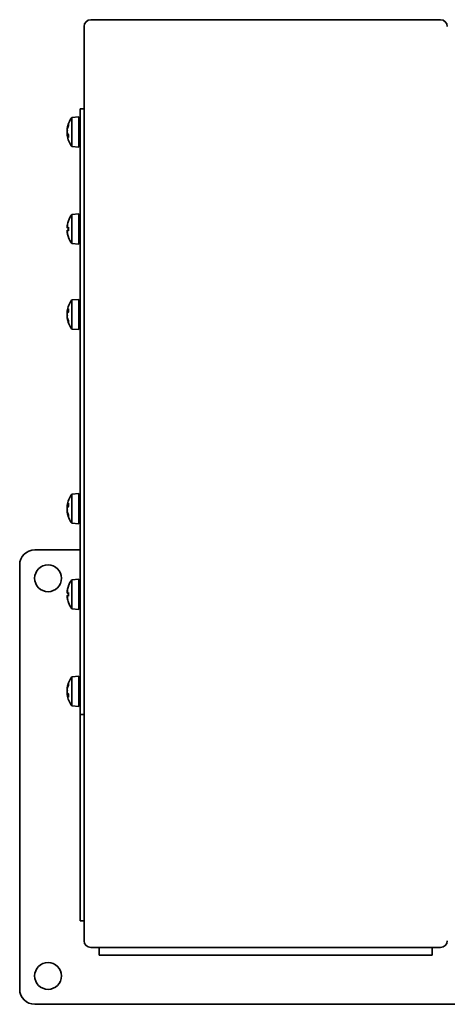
# Model space of a CAD drawing. Header units: millimetres. Extents: x 64 to 356, y 19 to 278.
# Tile 1 of 2: x 64 to 177, y 19 to 278. Entities that reach past the tile are written whole.
import ezdxf

# ---------------------------------------------------------------- set-up
doc = ezdxf.new("R2010")
doc.units = ezdxf.units.MM
doc.layers.add('Krawędzie widoczne(ISO)', color=7, linetype='Continuous', lineweight=35, true_color=0x262659)

msp = doc.modelspace()

# ---------------------------------------------------------------- linework, layer by layer
at = {"layer": 'Krawędzie widoczne(ISO)'}
for p, q in [((175.2, 278.5), (82.8, 278.5)), ((81, 165.5), (81, 276.7)), ((80, 95), (80, 255)), ((80, 255), (81, 255)), ((77.75, 252.7), (79.6, 252.86)), ((77.75, 245.02), (77.75, 252.7)), ((79.6, 244.86), (79.6, 252.86)), ((76.56, 249.74), (76.62, 249.73)), ((76.88, 250.9), (76.88, 250.46)), ((80, 251.86), (79.6, 251.86)), ((79.6, 251.82), (80, 251.82)), ((80, 251.46), (79.6, 251.46)), ((79.6, 250.79), (80, 250.79)), ((80, 249.89), (79.6, 249.89)), ((76.56, 247.99), (76.57, 247.99)), ((76.57, 249.59), (76.59, 249.58)), ((76.57, 248.13), (76.88, 248.16)), ((76.88, 248.21), (76.88, 247.41)), ((79.6, 248.86), (80, 248.86)), ((80, 247.83), (79.6, 247.83)), ((77.75, 245.02), (79.6, 244.86)), ((79.6, 246.93), (80, 246.93)), ((80, 246.26), (79.6, 246.26)), ((79.6, 245.91), (80, 245.91)), ((77.75, 227.05), (79.6, 227.21)), ((77.75, 219.37), (77.75, 227.05)), ((79.6, 219.21), (79.6, 227.21)), ((76.57, 223.92), (76.59, 223.92)), ((76.88, 225.35), (76.88, 225.33)), ((76.88, 223.68), (76.88, 222.74)), ((80, 226.16), (79.6, 226.16)), ((79.6, 225.81), (80, 225.81)), ((80, 225.14), (79.6, 225.14)), ((79.6, 224.24), (80, 224.24)), ((76.57, 222.5), (76.59, 222.5)), ((76.58, 223.51), (76.88, 223.49)), ((76.58, 222.91), (76.88, 222.93)), ((76.88, 221.09), (76.88, 221.07)), ((80, 223.21), (79.6, 223.21)), ((79.6, 222.18), (80, 222.18)), ((80, 221.28), (79.6, 221.28)), ((77.75, 219.37), (79.6, 219.21)), ((79.6, 220.61), (80, 220.61)), ((80, 220.25), (79.6, 220.25)), ((80, 220.21), (79.6, 220.21)), ((77.75, 204.49), (79.6, 204.65)), ((77.75, 196.81), (77.75, 204.49)), ((79.6, 196.65), (79.6, 204.65)), ((80, 203.61), (79.6, 203.61)), ((79.6, 203.25), (80, 203.25)), ((76.56, 201.53), (76.57, 201.53)), ((76.57, 201.38), (76.88, 201.35)), ((76.88, 202.1), (76.88, 201.3)), ((80, 202.58), (79.6, 202.58)), ((79.6, 201.68), (80, 201.68)), ((80, 200.65), (79.6, 200.65)), ((76.56, 199.78), (76.62, 199.78)), ((76.57, 199.93), (76.59, 199.93)), ((76.88, 199.05), (76.88, 198.61)), ((79.6, 199.63), (80, 199.63)), ((80, 198.72), (79.6, 198.72)), ((79.6, 198.05), (80, 198.05)), ((80, 197.7), (79.6, 197.7)), ((80, 197.65), (79.6, 197.65)), ((77.75, 196.81), (79.6, 196.65)), ((81, 35.3), (81, 165.5)), ((76.88, 150.8), (76.88, 150)), ((77.75, 153.19), (79.6, 153.35)), ((77.75, 145.51), (77.75, 153.19)), ((79.6, 145.35), (79.6, 153.35)), ((80, 152.35), (79.6, 152.35)), ((79.6, 152.3), (80, 152.3)), ((80, 151.95), (79.6, 151.95)), ((79.6, 151.28), (80, 151.28)), ((76.56, 150.22), (76.57, 150.22)), ((76.56, 148.47), (76.62, 148.48)), ((76.57, 150.07), (76.88, 150.05)), ((76.57, 148.62), (76.59, 148.62)), ((80, 150.37), (79.6, 150.37)), ((79.6, 149.35), (80, 149.35)), ((80, 148.32), (79.6, 148.32)), ((76.88, 147.75), (76.88, 147.3)), ((79.6, 147.42), (80, 147.42)), ((80, 146.75), (79.6, 146.75)), ((79.6, 146.39), (80, 146.39)), ((77.75, 145.51), (79.6, 145.35)), ((68, 138.5), (80, 138.5)), ((64, 22.5), (64, 134.5)), ((77.75, 130.63), (79.6, 130.79)), ((77.75, 122.95), (77.75, 130.63)), ((79.6, 122.79), (79.6, 130.79)), ((76.57, 127.5), (76.59, 127.5)), ((76.88, 128.93), (76.88, 128.91)), ((80, 129.79), (79.6, 129.79)), ((79.6, 129.75), (80, 129.75)), ((80, 129.39), (79.6, 129.39)), ((79.6, 128.72), (80, 128.72)), ((80, 127.82), (79.6, 127.82)), ((76.57, 126.08), (76.59, 126.08)), ((76.58, 127.09), (76.88, 127.07)), ((76.58, 126.49), (76.88, 126.51)), ((76.88, 127.26), (76.88, 126.32)), ((79.6, 126.79), (80, 126.79)), ((80, 125.76), (79.6, 125.76)), ((79.6, 124.86), (80, 124.86)), ((76.88, 124.67), (76.88, 124.65)), ((77.75, 122.95), (79.6, 122.79)), ((80, 124.19), (79.6, 124.19)), ((79.6, 123.84), (80, 123.84)), ((77.75, 104.98), (79.6, 105.14)), ((77.75, 97.3), (77.75, 104.98)), ((79.6, 97.14), (79.6, 105.14)), ((80, 104.09), (79.6, 104.09)), ((76.56, 102.01), (76.62, 102.01)), ((76.57, 101.87), (76.59, 101.86)), ((76.88, 103.18), (76.88, 102.74)), ((79.6, 103.74), (80, 103.74)), ((80, 103.07), (79.6, 103.07)), ((79.6, 102.17), (80, 102.17)), ((76.56, 100.26), (76.57, 100.27)), ((76.57, 100.41), (76.88, 100.44)), ((76.88, 100.49), (76.88, 99.69)), ((80, 101.14), (79.6, 101.14)), ((79.6, 100.11), (80, 100.11)), ((80, 99.21), (79.6, 99.21)), ((77.75, 97.3), (79.6, 97.14)), ((79.6, 98.54), (80, 98.54)), ((80, 98.18), (79.6, 98.18)), ((80, 98.14), (79.6, 98.14)), ((80, 46.33), (80, 95)), ((80, 95), (81, 95)), ((80, 44.91), (80, 46.33)), ((80, 41.09), (80, 44.91)), ((80, 40.5), (80, 41.09)), ((80, 40.5), (81, 40.5)), ((175.2, 33.5), (82.8, 33.5)), ((85, 33.5), (85, 31.5)), ((85.59, 31.5), (85, 31.5)), ((89.41, 31.5), (85.59, 31.5)), ((90.83, 31.5), (89.41, 31.5)), ((167.17, 31.5), (90.83, 31.5)), ((168.59, 31.5), (167.17, 31.5)), ((172.41, 31.5), (168.59, 31.5)), ((173, 31.5), (172.41, 31.5)), ((173, 31.5), (173, 33.5)), ((190, 18.5), (68, 18.5))]:
    msp.add_line(p, q, dxfattribs=at)
for centre in [(71.5, 131), (71.5, 26)]:
    msp.add_circle(centre, 3.55, dxfattribs=at)
for centre, radius, start, end in [((82.8, 276.7), 1.8, 90, 180), ((175.2, 276.7), 1.8, 0, 90), ((83, 248.86), 6.5, 143.8044, 172.2623), ((83, 248.86), 6.5, 187.7377, 216.1956), ((83, 223.21), 6.5, 143.8044, 160.1185), ((77.08, 225.35), 0.206, 160.1185, 180), ((77.08, 221.07), 0.206, 180, 199.8815), ((83, 223.21), 6.5, 199.8815, 216.1956), ((83, 200.65), 6.5, 143.8044, 172.2623), ((83, 200.65), 6.5, 187.7377, 216.1956), ((83, 149.35), 6.5, 143.8044, 172.2623), ((83, 149.35), 6.5, 187.7377, 216.1956), ((68, 134.5), 4, 90, 180), ((83, 126.79), 6.5, 143.8044, 160.1185), ((77.08, 128.93), 0.206, 160.1185, 180), ((77.08, 124.65), 0.206, 180, 199.8815), ((83, 126.79), 6.5, 199.8815, 216.1956), ((83, 101.14), 6.5, 143.8044, 172.2623), ((83, 101.14), 6.5, 187.7377, 216.1956), ((82.8, 35.3), 1.8, 180, 270), ((175.2, 35.3), 1.8, 270, 0), ((68, 22.5), 4, 180, 270)]:
    msp.add_arc(centre, radius, start, end, dxfattribs=at)
for centre, major_axis, ratio, start_param, end_param in [((82.96, 248.71), (-6.27, 1.64), 0.93862, 6.175965, 6.354112), ((82.96, 249.15), (-6.43, -0.87), 0.758355, 5.833638, 6.011785), ((77.08, 250.9), (0.202, -0.045), 0.937457, 3.001252, 3.348214), ((81.46, 251.36), (-4.88, -3), 0.298412, 5.869205, 5.940742), ((81.46, 246.23), (-4.94, 2.89), 0.148062, 6.137257, 6.208794), ((76.24, 249.39), (-0.456, 0.262), 0.073585, 2.405468, 2.566806), ((81.46, 246.36), (-4.88, 3), 0.298412, 0.342443, 0.349495), ((76.24, 248.81), (0.455, -0.254), 0.150946, 0.851262, 0.862377), ((76.24, 248.33), (-0.456, -0.262), 0.073585, 3.732183, 3.877718), ((81.46, 248.4), (1.63, -5.49), 0.853275, 4.539285, 4.610822), ((81.46, 249.78), (2.93, 4.92), 0.812989, 2.364986, 2.436523), ((76.24, 247.71), (0.453, 0.124), 0.508103, 0.621488, 0.640255), ((82.96, 249.28), (-6.46, -0.6), 0.33376, 6.068243, 6.082764), ((82.96, 248.44), (-6.46, 0.6), 0.33376, 0.200421, 0.378568), ((82.96, 249.2), (-6.44, -0.74), 0.645989, 0.095334, 0.273481), ((77.08, 247.42), (-0.206, -0.023), 0.644355, 6.21212, 6.559083), ((81.46, 224.92), (-4.25, -3.83), 0.664926, 5.510896, 5.582433), ((81.46, 221.16), (-4.58, 3.44), 0.554863, 0.162804, 0.234341), ((76.24, 224.18), (-0.452, 0.225), 0.299538, 2.511352, 2.574157), ((82.96, 223.29), (5.84, 2.82), 0.979749, 2.351624, 2.529771), ((82.96, 222.77), (-6.46, 0.57), 0.180266, 5.951633, 6.12978), ((77.08, 223.66), (0.206, -0.018), 0.179732, 2.810483, 3.157445), ((81.46, 221.5), (4.25, -3.83), 0.664926, 3.842345, 3.913882), ((81.46, 225.26), (-4.58, -3.44), 0.554863, 6.048844, 6.120382), ((76.24, 222.24), (0.452, 0.225), 0.299538, 0.567435, 0.630241), ((82.96, 223.65), (-6.46, -0.57), 0.180266, 0.153405, 0.331552), ((82.96, 223.13), (-5.84, 2.82), 0.979749, 0.611822, 0.789969), ((77.08, 222.75), (-0.206, -0.018), 0.179732, 6.267333, 6.614295), ((81.46, 201.11), (-1.63, -5.49), 0.853275, 4.813956, 4.885493), ((81.46, 199.73), (-2.93, 4.92), 0.812989, 0.70507, 0.776607), ((76.24, 201.8), (-0.453, 0.124), 0.508103, 2.501338, 2.520104), ((76.24, 201.18), (0.456, -0.262), 0.073585, 5.54706, 5.692595), ((81.46, 203.15), (-4.88, -3), 0.298412, 5.933691, 5.940742), ((76.24, 200.71), (-0.455, -0.254), 0.150946, 2.279216, 2.290331), ((81.46, 198.15), (-4.88, 3), 0.298412, 0.342443, 0.413981), ((76.24, 200.12), (0.456, 0.262), 0.073585, 0.574787, 0.736125), ((81.46, 203.28), (-4.94, -2.89), 0.148062, 0.074391, 0.145928), ((82.96, 200.31), (-6.44, 0.74), 0.645989, 6.009705, 6.187852), ((82.96, 201.07), (-6.46, -0.6), 0.33376, 5.904617, 6.082764), ((82.96, 200.23), (-6.46, 0.6), 0.33376, 0.200421, 0.214942), ((77.08, 202.09), (0.206, -0.023), 0.644355, 2.865695, 3.212658), ((82.96, 200.36), (-6.43, 0.87), 0.758355, 0.271401, 0.449548), ((82.96, 200.8), (-6.27, -1.64), 0.93862, 6.212259, 6.390406), ((77.08, 198.61), (-0.202, -0.045), 0.937457, 6.076564, 6.423526), ((82.96, 149.01), (-6.44, 0.74), 0.645989, 6.009705, 6.187852), ((77.08, 150.79), (0.206, -0.023), 0.644355, 2.865695, 3.212658), ((81.46, 149.8), (-1.63, -5.49), 0.853275, 4.813956, 4.885493), ((81.46, 148.43), (-2.93, 4.92), 0.812989, 0.70507, 0.776607), ((76.24, 150.5), (-0.453, 0.124), 0.508103, 2.501338, 2.520104), ((76.24, 149.88), (0.456, -0.262), 0.073585, 5.54706, 5.692595), ((81.46, 151.85), (-4.88, -3), 0.298412, 5.933691, 5.940742), ((76.24, 149.4), (-0.455, -0.254), 0.150946, 2.279216, 2.290331), ((81.46, 146.85), (-4.88, 3), 0.298412, 0.342443, 0.413981), ((76.24, 148.82), (0.456, 0.262), 0.073585, 0.574787, 0.736125), ((81.46, 151.98), (-4.94, -2.89), 0.148062, 0.074391, 0.145928), ((82.96, 149.77), (-6.46, -0.6), 0.33376, 5.904617, 6.082764), ((82.96, 148.93), (-6.46, 0.6), 0.33376, 0.200421, 0.214942), ((82.96, 149.06), (-6.43, 0.87), 0.758355, 0.271401, 0.449548), ((82.96, 149.5), (-6.27, -1.64), 0.93862, 6.212259, 6.390406), ((77.08, 147.31), (-0.202, -0.045), 0.937457, 6.076564, 6.423526), ((81.46, 128.5), (-4.25, -3.83), 0.664926, 5.510896, 5.582433), ((81.46, 124.74), (-4.58, 3.44), 0.554863, 0.162804, 0.234341), ((76.24, 127.76), (-0.452, 0.225), 0.299538, 2.511352, 2.574157), ((82.96, 126.87), (5.84, 2.82), 0.979749, 2.351624, 2.529771), ((81.46, 125.08), (4.25, -3.83), 0.664926, 3.842345, 3.913882), ((81.46, 128.84), (-4.58, -3.44), 0.554863, 6.048844, 6.120382), ((76.24, 125.82), (0.452, 0.225), 0.299538, 0.567435, 0.630241), ((82.96, 126.35), (-6.46, 0.57), 0.180266, 5.951633, 6.12978), ((82.96, 127.23), (-6.46, -0.57), 0.180266, 0.153405, 0.331552), ((82.96, 126.71), (-5.84, 2.82), 0.979749, 0.611822, 0.789969), ((77.08, 127.25), (0.206, -0.018), 0.179732, 2.810483, 3.157445), ((77.08, 126.34), (-0.206, -0.018), 0.179732, 6.267333, 6.614295), ((81.46, 103.64), (-4.88, -3), 0.298412, 5.869205, 5.940742), ((81.46, 98.51), (-4.94, 2.89), 0.148062, 6.137257, 6.208794), ((76.24, 101.67), (-0.456, 0.262), 0.073585, 2.405468, 2.566806), ((82.96, 100.99), (-6.27, 1.64), 0.93862, 6.175965, 6.354112), ((82.96, 101.43), (-6.43, -0.87), 0.758355, 5.833638, 6.011785), ((82.96, 101.56), (-6.46, -0.6), 0.33376, 6.068243, 6.082764), ((77.08, 103.18), (0.202, -0.045), 0.937457, 3.001252, 3.348214), ((81.46, 98.64), (-4.88, 3), 0.298412, 0.342443, 0.349495), ((76.24, 101.09), (0.455, -0.254), 0.150946, 0.851262, 0.862377), ((76.24, 100.61), (-0.456, -0.262), 0.073585, 3.732183, 3.877718), ((81.46, 100.68), (1.63, -5.49), 0.853275, 4.539285, 4.610822), ((81.46, 102.06), (2.93, 4.92), 0.812989, 2.364986, 2.436523), ((76.24, 99.99), (0.453, 0.124), 0.508103, 0.621488, 0.640255), ((82.96, 100.72), (-6.46, 0.6), 0.33376, 0.200421, 0.378568), ((82.96, 101.48), (-6.44, -0.74), 0.645989, 0.095334, 0.273481), ((77.08, 99.7), (-0.206, -0.023), 0.644355, 6.21212, 6.559083)]:
    msp.add_ellipse(centre, major_axis=major_axis, ratio=ratio, start_param=start_param, end_param=end_param, dxfattribs=at)
for points, knots in [([(76.59, 249.93), (76.59, 249.89), (76.58, 249.86), (76.57, 249.8), (76.57, 249.78), (76.56, 249.75), (76.56, 249.74), (76.56, 249.74), (76.56, 249.74), (76.56, 249.74)], [0, 0, 0, 0, 0.01116716, 0.01116716, 0.02233431, 0.02233431, 0.03329353, 0.03329353, 0.03466509, 0.03466509, 0.03466509, 0.03466509]), ([(76.57, 249.73), (76.57, 249.73), (76.57, 249.73), (76.56, 249.7), (76.56, 249.67), (76.56, 249.62), (76.56, 249.61), (76.56, 249.59), (76.56, 249.59), (76.57, 249.59)], [-0.15797902, -0.15797902, -0.15797902, -0.15797902, -0.15764996, -0.15764996, -0.14669212, -0.14669212, -0.13573428, -0.13573428, -0.12832655, -0.12832655, -0.12832655, -0.12832655]), ([(76.57, 249.17), (76.57, 249.18), (76.57, 249.18), (76.56, 249.2), (76.56, 249.22), (76.56, 249.28), (76.56, 249.32), (76.56, 249.39), (76.57, 249.43), (76.57, 249.51), (76.58, 249.54), (76.59, 249.59), (76.59, 249.61), (76.59, 249.62)], [-0.15827539, -0.15827539, -0.15827539, -0.15827539, -0.15764996, -0.15764996, -0.14669212, -0.14669212, -0.13573428, -0.13573428, -0.12469501, -0.12469501, -0.11365575, -0.11365575, -0.10828626, -0.10828626, -0.10828626, -0.10828626]), ([(76.59, 248.6), (76.59, 248.61), (76.58, 248.63), (76.57, 248.69), (76.57, 248.72), (76.56, 248.78), (76.56, 248.82), (76.56, 248.9), (76.56, 248.94), (76.56, 248.99), (76.56, 249.01), (76.57, 249.03)], [-0.1800581, -0.1800581, -0.1800581, -0.1800581, -0.16889095, -0.16889095, -0.15772379, -0.15772379, -0.14676457, -0.14676457, -0.13580535, -0.13580535, -0.13009158, -0.13009158, -0.13009158, -0.13009158]), ([(76.56, 248.86), (76.56, 248.86), (76.56, 248.86), (76.56, 248.82), (76.56, 248.78), (76.56, 248.73), (76.56, 248.71), (76.57, 248.69)], [-0.14690241, -0.14690241, -0.14690241, -0.14690241, -0.14676457, -0.14676457, -0.13580535, -0.13580535, -0.13009158, -0.13009158, -0.13009158, -0.13009158]), ([(76.57, 248.55), (76.57, 248.55), (76.57, 248.55), (76.56, 248.53), (76.56, 248.5), (76.56, 248.44), (76.56, 248.4), (76.56, 248.33), (76.57, 248.29), (76.57, 248.21), (76.58, 248.18), (76.59, 248.14), (76.59, 248.14), (76.59, 248.14)], [-0.15827539, -0.15827539, -0.15827539, -0.15827539, -0.15764996, -0.15764996, -0.14669212, -0.14669212, -0.13573428, -0.13573428, -0.12469501, -0.12469501, -0.11365575, -0.11365575, -0.11264531, -0.11264531, -0.11264531, -0.11264531]), ([(76.57, 247.98), (76.57, 247.99), (76.57, 247.99), (76.56, 248.02), (76.56, 248.05), (76.56, 248.1), (76.56, 248.11), (76.56, 248.13), (76.57, 248.14), (76.57, 248.13), (76.58, 248.12), (76.59, 248.09), (76.59, 248.08), (76.59, 248.07)], [-0.15827557, -0.15827557, -0.15827557, -0.15827557, -0.15765014, -0.15765014, -0.1466923, -0.1466923, -0.13573446, -0.13573446, -0.12469519, -0.12469519, -0.11365593, -0.11365593, -0.10828644, -0.10828644, -0.10828644, -0.10828644]), ([(76.56, 247.99), (76.56, 247.99), (76.56, 247.99), (76.56, 247.99), (76.56, 247.98), (76.56, 247.96), (76.56, 247.95), (76.57, 247.94)], [-0.14690216, -0.14690216, -0.14690216, -0.14690216, -0.14676432, -0.14676432, -0.1358051, -0.1358051, -0.13009133, -0.13009133, -0.13009133, -0.13009133]), ([(76.59, 249.12), (76.59, 249.11), (76.58, 249.09), (76.57, 249.06), (76.57, 249.05), (76.57, 249.04)], [-0.1800581, -0.1800581, -0.1800581, -0.1800581, -0.16889095, -0.16889095, -0.16648079, -0.16648079, -0.16648079, -0.16648079]), ([(76.57, 223.92), (76.57, 223.92), (76.57, 223.92), (76.56, 223.92), (76.56, 223.93), (76.56, 223.96), (76.56, 223.98), (76.56, 224.03), (76.57, 224.06), (76.57, 224.14), (76.58, 224.17), (76.59, 224.23), (76.59, 224.25), (76.59, 224.26)], [-0.15827539, -0.15827539, -0.15827539, -0.15827539, -0.15764996, -0.15764996, -0.14669212, -0.14669212, -0.13573428, -0.13573428, -0.12469501, -0.12469501, -0.11365575, -0.11365575, -0.10828626, -0.10828626, -0.10828626, -0.10828626]), ([(76.59, 223.52), (76.59, 223.51), (76.58, 223.51), (76.57, 223.53), (76.57, 223.54), (76.56, 223.59), (76.56, 223.62), (76.56, 223.68), (76.56, 223.72), (76.56, 223.77), (76.56, 223.79), (76.57, 223.81)], [0, 0, 0, 0, 0.01116716, 0.01116716, 0.02233431, 0.02233431, 0.03329353, 0.03329353, 0.04425275, 0.04425275, 0.04996652, 0.04996652, 0.04996652, 0.04996652]), ([(76.57, 222.61), (76.57, 222.61), (76.57, 222.61), (76.56, 222.65), (76.56, 222.69), (76.56, 222.76), (76.56, 222.79), (76.56, 222.84), (76.57, 222.87), (76.57, 222.9), (76.58, 222.91), (76.59, 222.91), (76.59, 222.9), (76.59, 222.9)], [-0.15827539, -0.15827539, -0.15827539, -0.15827539, -0.15764996, -0.15764996, -0.14669212, -0.14669212, -0.13573428, -0.13573428, -0.12469501, -0.12469501, -0.11365575, -0.11365575, -0.10828626, -0.10828626, -0.10828626, -0.10828626]), ([(76.59, 222.15), (76.59, 222.19), (76.58, 222.23), (76.57, 222.31), (76.57, 222.34), (76.56, 222.4), (76.56, 222.43), (76.56, 222.47), (76.56, 222.49), (76.56, 222.5), (76.56, 222.5), (76.57, 222.5)], [-0.1800581, -0.1800581, -0.1800581, -0.1800581, -0.16889095, -0.16889095, -0.15772379, -0.15772379, -0.14676457, -0.14676457, -0.13580535, -0.13580535, -0.13009158, -0.13009158, -0.13009158, -0.13009158]), ([(76.57, 201.57), (76.57, 201.57), (76.57, 201.57), (76.56, 201.55), (76.56, 201.53), (76.56, 201.53), (76.56, 201.53), (76.56, 201.53)], [-0.15827539, -0.15827539, -0.15827539, -0.15827539, -0.15764996, -0.15764996, -0.14669212, -0.14669212, -0.14159818, -0.14159818, -0.14159818, -0.14159818]), ([(76.59, 201.45), (76.59, 201.42), (76.58, 201.4), (76.57, 201.38), (76.57, 201.38), (76.56, 201.38), (76.56, 201.39), (76.56, 201.43), (76.56, 201.45), (76.56, 201.49), (76.56, 201.51), (76.57, 201.53)], [-0.1800581, -0.1800581, -0.1800581, -0.1800581, -0.16889095, -0.16889095, -0.15772379, -0.15772379, -0.14676457, -0.14676457, -0.13580535, -0.13580535, -0.13009158, -0.13009158, -0.13009158, -0.13009158]), ([(76.59, 201.38), (76.58, 201.36), (76.58, 201.33), (76.57, 201.27), (76.57, 201.23), (76.56, 201.16), (76.56, 201.12), (76.56, 201.05), (76.56, 201.02), (76.56, 200.99), (76.56, 200.97), (76.57, 200.97)], [0.00439351, 0.00439351, 0.00439351, 0.00439351, 0.01116716, 0.01116716, 0.02233431, 0.02233431, 0.03329353, 0.03329353, 0.04425275, 0.04425275, 0.04996652, 0.04996652, 0.04996652, 0.04996652]), ([(76.57, 200.48), (76.57, 200.49), (76.57, 200.49), (76.56, 200.52), (76.56, 200.56), (76.56, 200.64), (76.56, 200.68), (76.56, 200.75), (76.57, 200.78), (76.57, 200.84), (76.58, 200.87), (76.59, 200.9), (76.59, 200.91), (76.59, 200.91)], [-0.15827557, -0.15827557, -0.15827557, -0.15827557, -0.15765014, -0.15765014, -0.1466923, -0.1466923, -0.13573446, -0.13573446, -0.12469519, -0.12469519, -0.11365593, -0.11365593, -0.10828644, -0.10828644, -0.10828644, -0.10828644]), ([(76.57, 200.82), (76.57, 200.82), (76.57, 200.81), (76.56, 200.78), (76.56, 200.74), (76.56, 200.69), (76.56, 200.67), (76.56, 200.65)], [-0.15827539, -0.15827539, -0.15827539, -0.15827539, -0.15764996, -0.15764996, -0.14669212, -0.14669212, -0.14159818, -0.14159818, -0.14159818, -0.14159818]), ([(76.59, 199.89), (76.59, 199.92), (76.58, 199.95), (76.57, 200.03), (76.57, 200.07), (76.56, 200.14), (76.56, 200.18), (76.56, 200.25), (76.56, 200.28), (76.56, 200.32), (76.56, 200.33), (76.57, 200.34)], [-0.18005785, -0.18005785, -0.18005785, -0.18005785, -0.1688907, -0.1688907, -0.15772354, -0.15772354, -0.14676432, -0.14676432, -0.1358051, -0.1358051, -0.13009133, -0.13009133, -0.13009133, -0.13009133]), ([(76.57, 200.47), (76.58, 200.45), (76.58, 200.43), (76.59, 200.4), (76.59, 200.4), (76.59, 200.39)], [-0.12203933, -0.12203933, -0.12203933, -0.12203933, -0.11365575, -0.11365575, -0.10828626, -0.10828626, -0.10828626, -0.10828626]), ([(76.57, 199.93), (76.56, 199.93), (76.56, 199.93), (76.56, 199.92), (76.56, 199.91), (76.56, 199.88), (76.56, 199.85), (76.56, 199.81), (76.56, 199.79), (76.57, 199.78)], [-0.1601035, -0.1601035, -0.1601035, -0.1601035, -0.15772379, -0.15772379, -0.14676457, -0.14676457, -0.13580535, -0.13580535, -0.1303757, -0.1303757, -0.1303757, -0.1303757]), ([(76.56, 199.78), (76.56, 199.78), (76.56, 199.77), (76.56, 199.76), (76.57, 199.74), (76.57, 199.69), (76.58, 199.66), (76.59, 199.62), (76.59, 199.6), (76.59, 199.58)], [-0.14159818, -0.14159818, -0.14159818, -0.14159818, -0.13573428, -0.13573428, -0.12469501, -0.12469501, -0.11365575, -0.11365575, -0.10828626, -0.10828626, -0.10828626, -0.10828626]), ([(76.57, 150.26), (76.57, 150.26), (76.57, 150.26), (76.56, 150.24), (76.56, 150.23), (76.56, 150.22), (76.56, 150.22), (76.56, 150.22)], [-0.15827539, -0.15827539, -0.15827539, -0.15827539, -0.15764996, -0.15764996, -0.14669212, -0.14669212, -0.14159818, -0.14159818, -0.14159818, -0.14159818]), ([(76.59, 150.14), (76.59, 150.12), (76.58, 150.1), (76.57, 150.08), (76.57, 150.07), (76.56, 150.08), (76.56, 150.09), (76.56, 150.12), (76.56, 150.15), (76.56, 150.19), (76.56, 150.21), (76.57, 150.23)], [-0.1800581, -0.1800581, -0.1800581, -0.1800581, -0.16889095, -0.16889095, -0.15772379, -0.15772379, -0.14676457, -0.14676457, -0.13580535, -0.13580535, -0.13009158, -0.13009158, -0.13009158, -0.13009158]), ([(76.59, 150.07), (76.58, 150.05), (76.58, 150.03), (76.57, 149.97), (76.57, 149.93), (76.56, 149.86), (76.56, 149.82), (76.56, 149.75), (76.56, 149.72), (76.56, 149.68), (76.56, 149.67), (76.57, 149.66)], [-0.17566434, -0.17566434, -0.17566434, -0.17566434, -0.1688907, -0.1688907, -0.15772354, -0.15772354, -0.14676432, -0.14676432, -0.1358051, -0.1358051, -0.13009133, -0.13009133, -0.13009133, -0.13009133]), ([(76.57, 149.18), (76.57, 149.18), (76.57, 149.19), (76.56, 149.22), (76.56, 149.26), (76.56, 149.33), (76.56, 149.37), (76.56, 149.44), (76.57, 149.48), (76.57, 149.54), (76.58, 149.57), (76.59, 149.6), (76.59, 149.6), (76.59, 149.61)], [-0.15827539, -0.15827539, -0.15827539, -0.15827539, -0.15764996, -0.15764996, -0.14669212, -0.14669212, -0.13573428, -0.13573428, -0.12469501, -0.12469501, -0.11365575, -0.11365575, -0.10828626, -0.10828626, -0.10828626, -0.10828626]), ([(76.57, 149.52), (76.57, 149.51), (76.57, 149.51), (76.56, 149.48), (76.56, 149.44), (76.56, 149.38), (76.56, 149.37), (76.56, 149.35)], [-0.15827557, -0.15827557, -0.15827557, -0.15827557, -0.15765014, -0.15765014, -0.1466923, -0.1466923, -0.14159836, -0.14159836, -0.14159836, -0.14159836]), ([(76.59, 148.59), (76.59, 148.62), (76.58, 148.65), (76.57, 148.73), (76.57, 148.77), (76.56, 148.84), (76.56, 148.88), (76.56, 148.95), (76.56, 148.98), (76.56, 149.01), (76.56, 149.03), (76.57, 149.03)], [0, 0, 0, 0, 0.01116716, 0.01116716, 0.02233431, 0.02233431, 0.03329353, 0.03329353, 0.04425275, 0.04425275, 0.04996652, 0.04996652, 0.04996652, 0.04996652]), ([(76.57, 148.62), (76.56, 148.62), (76.56, 148.62), (76.56, 148.62), (76.56, 148.61), (76.56, 148.57), (76.56, 148.55), (76.56, 148.51), (76.56, 148.49), (76.57, 148.47)], [-0.1601035, -0.1601035, -0.1601035, -0.1601035, -0.15772379, -0.15772379, -0.14676457, -0.14676457, -0.13580535, -0.13580535, -0.1303757, -0.1303757, -0.1303757, -0.1303757]), ([(76.56, 148.47), (76.56, 148.47), (76.56, 148.47), (76.56, 148.45), (76.57, 148.44), (76.57, 148.39), (76.58, 148.36), (76.59, 148.31), (76.59, 148.3), (76.59, 148.28)], [-0.14159818, -0.14159818, -0.14159818, -0.14159818, -0.13573428, -0.13573428, -0.12469501, -0.12469501, -0.11365575, -0.11365575, -0.10828626, -0.10828626, -0.10828626, -0.10828626]), ([(76.57, 149.16), (76.58, 149.14), (76.58, 149.12), (76.59, 149.1), (76.59, 149.09), (76.59, 149.09)], [-0.12203951, -0.12203951, -0.12203951, -0.12203951, -0.11365593, -0.11365593, -0.10828644, -0.10828644, -0.10828644, -0.10828644]), ([(76.57, 127.5), (76.57, 127.5), (76.57, 127.5), (76.56, 127.5), (76.56, 127.51), (76.56, 127.54), (76.56, 127.56), (76.56, 127.61), (76.57, 127.65), (76.57, 127.72), (76.58, 127.76), (76.59, 127.81), (76.59, 127.83), (76.59, 127.85)], [-0.15827557, -0.15827557, -0.15827557, -0.15827557, -0.15765014, -0.15765014, -0.1466923, -0.1466923, -0.13573446, -0.13573446, -0.12469519, -0.12469519, -0.11365593, -0.11365593, -0.10828644, -0.10828644, -0.10828644, -0.10828644]), ([(76.59, 127.1), (76.59, 127.09), (76.58, 127.09), (76.57, 127.11), (76.57, 127.13), (76.56, 127.17), (76.56, 127.2), (76.56, 127.26), (76.56, 127.3), (76.56, 127.35), (76.56, 127.37), (76.57, 127.39)], [-0.18005785, -0.18005785, -0.18005785, -0.18005785, -0.1688907, -0.1688907, -0.15772354, -0.15772354, -0.14676432, -0.14676432, -0.1358051, -0.1358051, -0.13009133, -0.13009133, -0.13009133, -0.13009133]), ([(76.57, 126.19), (76.57, 126.19), (76.57, 126.19), (76.56, 126.23), (76.56, 126.27), (76.56, 126.34), (76.56, 126.37), (76.56, 126.43), (76.57, 126.45), (76.57, 126.48), (76.58, 126.49), (76.59, 126.49), (76.59, 126.49), (76.59, 126.48)], [-0.15827539, -0.15827539, -0.15827539, -0.15827539, -0.15764996, -0.15764996, -0.14669212, -0.14669212, -0.13573428, -0.13573428, -0.12469501, -0.12469501, -0.11365575, -0.11365575, -0.10828626, -0.10828626, -0.10828626, -0.10828626]), ([(76.59, 125.74), (76.59, 125.77), (76.58, 125.81), (76.57, 125.89), (76.57, 125.92), (76.56, 125.99), (76.56, 126.01), (76.56, 126.05), (76.56, 126.07), (76.56, 126.08), (76.56, 126.08), (76.57, 126.08)], [-0.1800581, -0.1800581, -0.1800581, -0.1800581, -0.16889095, -0.16889095, -0.15772379, -0.15772379, -0.14676457, -0.14676457, -0.13580535, -0.13580535, -0.13009158, -0.13009158, -0.13009158, -0.13009158]), ([(76.59, 102.21), (76.59, 102.17), (76.58, 102.14), (76.57, 102.08), (76.57, 102.06), (76.56, 102.03), (76.56, 102.02), (76.56, 102.01), (76.56, 102.01), (76.56, 102.01)], [-0.18005785, -0.18005785, -0.18005785, -0.18005785, -0.1688907, -0.1688907, -0.15772354, -0.15772354, -0.14676432, -0.14676432, -0.14539276, -0.14539276, -0.14539276, -0.14539276]), ([(76.57, 102.01), (76.57, 102.01), (76.57, 102.01), (76.56, 101.98), (76.56, 101.95), (76.56, 101.9), (76.56, 101.89), (76.56, 101.87), (76.56, 101.87), (76.57, 101.87)], [-0.1579792, -0.1579792, -0.1579792, -0.1579792, -0.15765014, -0.15765014, -0.1466923, -0.1466923, -0.13573446, -0.13573446, -0.12832673, -0.12832673, -0.12832673, -0.12832673]), ([(76.57, 101.45), (76.57, 101.45), (76.57, 101.45), (76.56, 101.47), (76.56, 101.5), (76.56, 101.56), (76.56, 101.6), (76.56, 101.67), (76.57, 101.71), (76.57, 101.79), (76.58, 101.82), (76.59, 101.87), (76.59, 101.89), (76.59, 101.9)], [-0.15827539, -0.15827539, -0.15827539, -0.15827539, -0.15764996, -0.15764996, -0.14669212, -0.14669212, -0.13573428, -0.13573428, -0.12469501, -0.12469501, -0.11365575, -0.11365575, -0.10828626, -0.10828626, -0.10828626, -0.10828626]), ([(76.59, 101.4), (76.59, 101.39), (76.58, 101.37), (76.57, 101.34), (76.57, 101.33), (76.57, 101.32)], [-0.1800581, -0.1800581, -0.1800581, -0.1800581, -0.16889095, -0.16889095, -0.16648079, -0.16648079, -0.16648079, -0.16648079]), ([(76.59, 100.88), (76.59, 100.89), (76.58, 100.91), (76.57, 100.96), (76.57, 101), (76.56, 101.06), (76.56, 101.1), (76.56, 101.18), (76.56, 101.22), (76.56, 101.27), (76.56, 101.29), (76.57, 101.31)], [-0.1800581, -0.1800581, -0.1800581, -0.1800581, -0.16889095, -0.16889095, -0.15772379, -0.15772379, -0.14676457, -0.14676457, -0.13580535, -0.13580535, -0.13009158, -0.13009158, -0.13009158, -0.13009158]), ([(76.56, 101.14), (76.56, 101.14), (76.56, 101.14), (76.56, 101.1), (76.56, 101.06), (76.56, 101.01), (76.56, 100.99), (76.57, 100.97)], [-0.14690241, -0.14690241, -0.14690241, -0.14690241, -0.14676457, -0.14676457, -0.13580535, -0.13580535, -0.13009158, -0.13009158, -0.13009158, -0.13009158]), ([(76.57, 100.83), (76.57, 100.82), (76.57, 100.82), (76.56, 100.8), (76.56, 100.78), (76.56, 100.72), (76.56, 100.68), (76.56, 100.61), (76.57, 100.57), (76.57, 100.49), (76.58, 100.46), (76.59, 100.42), (76.59, 100.42), (76.59, 100.42)], [-0.15827539, -0.15827539, -0.15827539, -0.15827539, -0.15764996, -0.15764996, -0.14669212, -0.14669212, -0.13573428, -0.13573428, -0.12469501, -0.12469501, -0.11365575, -0.11365575, -0.11264531, -0.11264531, -0.11264531, -0.11264531]), ([(76.57, 100.26), (76.57, 100.26), (76.57, 100.27), (76.56, 100.3), (76.56, 100.33), (76.56, 100.38), (76.56, 100.39), (76.56, 100.41), (76.57, 100.42), (76.57, 100.41), (76.58, 100.39), (76.59, 100.37), (76.59, 100.36), (76.59, 100.35)], [-0.15827539, -0.15827539, -0.15827539, -0.15827539, -0.15764996, -0.15764996, -0.14669212, -0.14669212, -0.13573428, -0.13573428, -0.12469501, -0.12469501, -0.11365575, -0.11365575, -0.10828626, -0.10828626, -0.10828626, -0.10828626]), ([(76.56, 100.26), (76.56, 100.26), (76.56, 100.26), (76.56, 100.27), (76.56, 100.26), (76.56, 100.24), (76.56, 100.23), (76.57, 100.22)], [0.03315569, 0.03315569, 0.03315569, 0.03315569, 0.03329353, 0.03329353, 0.04425275, 0.04425275, 0.04996652, 0.04996652, 0.04996652, 0.04996652])]:
    msp.add_open_spline(points, degree=3, knots=knots, dxfattribs=at)

doc.saveas('drawing.dxf')
